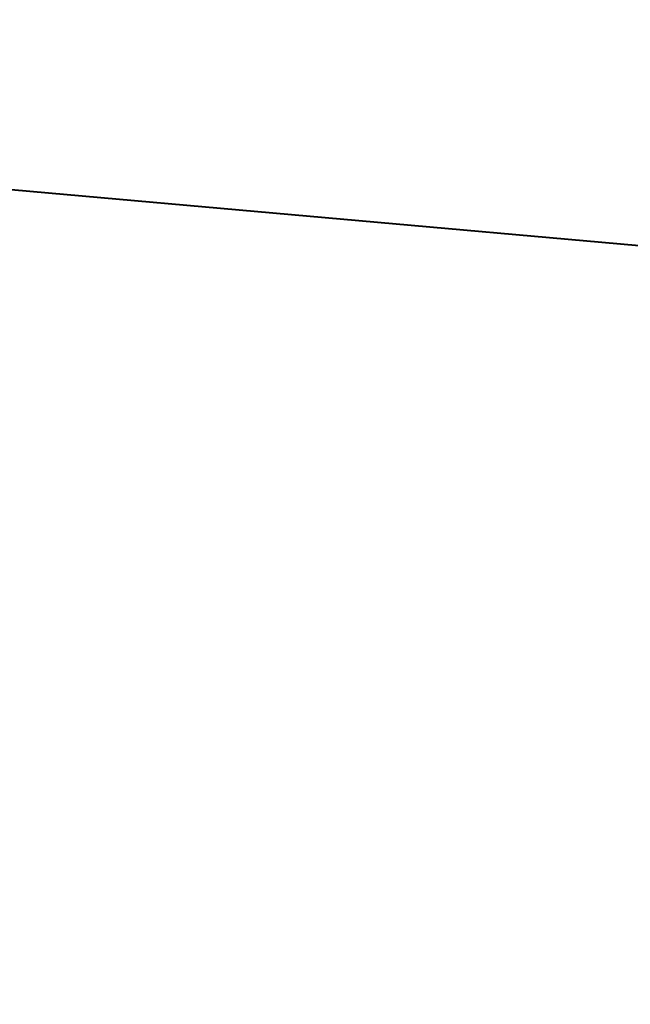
# Model space of a CAD drawing. Header units: millimetres. Extents: x -88 to 21, y -209 to 71.
# Tile 94 of 256: x 0.0702 to 0.1605, y -16.5944 to -16.4485. Entities that reach past the tile are written whole.
import ezdxf

# ---------------------------------------------------------------- set-up
doc = ezdxf.new("R2010")
doc.units = ezdxf.units.MM
doc.layers.add('P-SANR-FIXT', color=6, linetype='Continuous', lineweight=30)

# ---------------------------------------------------------------- blocks, each defined once
blk = doc.blocks.new('FFAST606-501500BF0 - 3D_FFAST606-501500BF0_D0_ipt-111266-View 1')
at = {"layer": 'P-SANR-FIXT', "lineweight": 40}
mesh = blk.add_polyface(dxfattribs=at)
corners = [(16.07804, 50.3, 4.34421), (16.59435, 50.3, -1.41521), (15.11106, 50.3, -7.00222), (11.8026, 50.3, -11.75049), (7.07194, 50.3, -15.07856), (1.48933, 50.3, -16.58786), (-4.27733, 50.3, -16.09596), (-9.52152, 50.3, -13.66441), (-13.62283, 50.3, -9.58091), (-16.07804, 50.3, -4.34421), (-16.59435, 50.3, 1.41519), (-15.11109, 50.3, 7.00216), (-11.8026, 50.3, 11.75049), (-7.07212, 50.3, 15.07848), (-1.48936, 50.3, 16.58786), (4.27723, 50.3, 16.09598), (9.52142, 50.3, 13.66448), (13.62279, 50.3, 9.58096), (-12.97435, 50.3, 0.81628), (-12.99358, 50.3, 0.40834), (-13, 50.3), (-9.33564, 50.3, -9.04687), (-0.40834, 50.3, -12.99358), (8.74916, 50.3, -9.6152), (12.97435, 50.3, -0.81628), (9.75144, 50.3, 8.59705), (0.81628, 50.3, 12.97435), (-8.59705, 50.3, 9.75144)]
mesh.append_faces([[corners[k] for k in face] for face in [(26, 16, 25), (8, 21, 7)]], dxfattribs={"vtx0": -1, "vtx1": -1})
mesh.append_faces([[corners[k] for k in face] for face in [(10, 19, 20, 9), (9, 20, 21, 8), (24, 1, 2, 23), (4, 22, 23, 3)]], dxfattribs={"vtx0": -1, "vtx2": -1})
mesh.append_faces([[corners[k] for k in face] for face in [(25, 16, 17, 0)]], dxfattribs={"vtx0": -1, "vtx3": -1})
mesh.append_faces([[corners[k] for k in face] for face in [(12, 13, 27, 11), (27, 18, 11), (15, 16, 26, 14), (5, 6, 22, 4), (2, 3, 23)]], dxfattribs={"vtx1": -1, "vtx2": -1})
mesh.append_faces([[corners[k] for k in face] for face in [(26, 27, 13, 14), (10, 11, 18, 19), (24, 25, 0, 1), (6, 7, 21, 22)]], dxfattribs={"vtx1": -1, "vtx3": -1})
blk = doc.blocks.new('FFAST606-501500BF0 - Winston Deck Mounted Kitchen Mono _Lever Handle_-111267-View 1')
at = {"extrusion": (-1, 0, 0)}
blk.add_blockref('FFAST606-501500BF0 - 3D_FFAST606-501500BF0_D0_ipt-111266-View 1', (0, 0), dxfattribs=at)

msp = doc.modelspace()

# ---------------------------------------------------------------- block references
at = {"layer": 'P-SANR-FIXT', "lineweight": 40}
msp.add_blockref('FFAST606-501500BF0 - Winston Deck Mounted Kitchen Mono _Lever Handle_-111267-View 1', (0, 0), dxfattribs=at)

doc.saveas('drawing.dxf')
